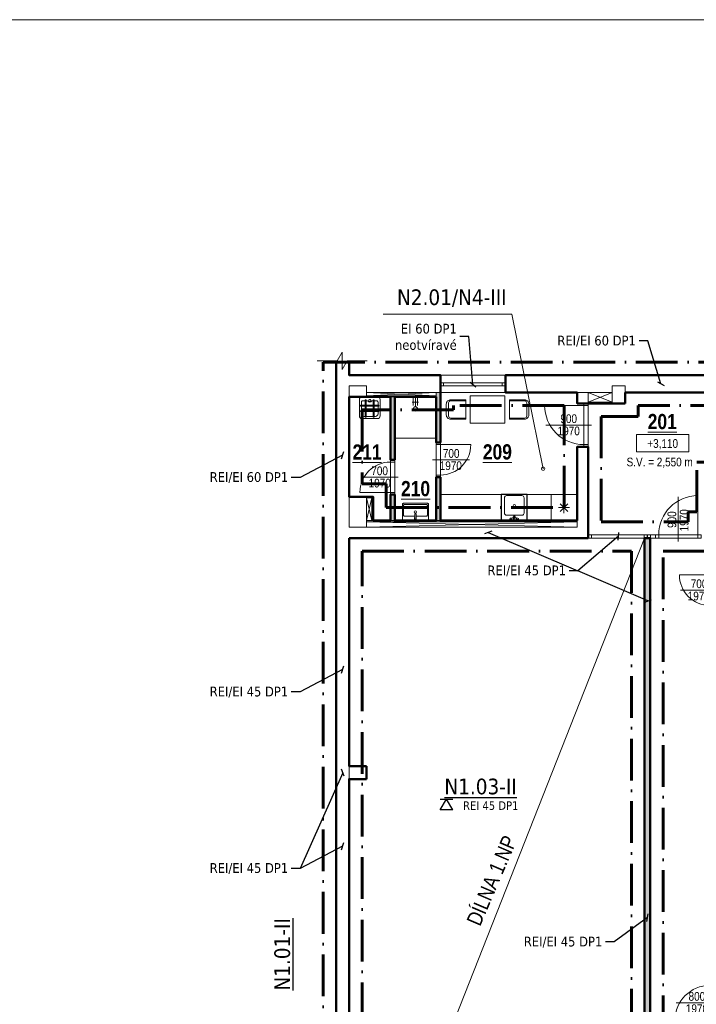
# Model space of a CAD drawing. Header units: millimetres. Extents: x 25686 to 158540, y -33439 to 84825.
# Tile 19 of 23: x 104623 to 120194, y 62157 to 84825. Entities that reach past the tile are written whole.
import ezdxf
from ezdxf.enums import TextEntityAlignment as Align

# ---------------------------------------------------------------- set-up
doc = ezdxf.new("R2010")
doc.units = ezdxf.units.MM
doc.header["$LTSCALE"] = 400
doc.linetypes.add('ACAD_ISO10W100', pattern=[18, 12, -3, 0, -3])
for name, color, linetype, lineweight in [('N_kóty_výškové', 7, 'Continuous', 13), ('N_nábytek', 7, 'Continuous', 13), ('N_popis místnosti', 7, 'Continuous', 13), ('N_tenká', 7, 'Continuous', 18), ('N_tlustá', 7, 'Continuous', 50), ('N_výplně otvorů', 7, 'Continuous', 18), ('N_zařizovací předměty', 7, 'Continuous', 13), ('N_šrafy', 7, 'Continuous', 13), ('PBS', 1, 'ACAD_ISO10W100', 60), ('PBS - požární odolnost', 1, 'Continuous', 30), ('S_kce_pohled', 7, 'Continuous', 18), ('S_popis', 7, 'Continuous', 13), ('S_tenká', 7, 'Continuous', 18), ('S_tlustá', 7, 'Continuous', 50), ('S_výplně otvorů', 7, 'Continuous', 18)]:
    doc.layers.add(name, color=color, linetype=linetype, lineweight=lineweight)
doc.layers.add('X_pomocná', color=7, linetype='Continuous', lineweight=18, plot=False)
doc.styles.add('PBS', font='tahoma.ttf')
doc.styles.get("Standard").update_dxf_attribs({"font": 'ARIALN.TTF'})
doc.dimstyles.new('pozice', dxfattribs={"dimscale": 0, "dimtxt": 400, "dimasz": 125, "dimexe": 0.2, "dimexo": 0, "dimgap": 100, "dimtad": 0, "dimjust": 2, "dimdec": 0, "dimrnd": 5, "dimzin": 0, "dimdsep": 46, "dimtxsty": 'Standard', "dimblk": 'NONE', "dimcen": 0, "dimse1": 1, "dimse2": 1, "dimclrd": 256, "dimclre": 4, "dimclrt": 256, "dimadec": 0, "dimazin": 0, "dimtfac": 1, "dimtdec": 0, "dimtmove": 2, "dimatfit": 2, "dimldrblk": 'DOTSMALL', "dimfxl": 1, "dimtvp": 1, "dimtolj": 1, "dimtzin": 0, "dimlwd": 20, "dimarcsym": 0})
doc.dimstyles.new('pozice-dveře', dxfattribs={"dimscale": 0, "dimtxt": 0.15, "dimasz": 125, "dimexe": 0.2, "dimexo": 0, "dimgap": 0.05, "dimtad": 1, "dimjust": 1, "dimdec": 0, "dimrnd": 5, "dimzin": 0, "dimdsep": 46, "dimtxsty": 'Standard', "dimblk": 'OBLIQUE', "dimcen": 0, "dimse1": 1, "dimse2": 1, "dimclrd": 256, "dimclre": 4, "dimclrt": 256, "dimadec": 0, "dimazin": 0, "dimtfac": 1, "dimtdec": 0, "dimtmove": 0, "dimatfit": 1, "dimldrblk": 'OBLIQUE', "dimfxl": 1, "dimtvp": 1, "dimtolj": 1, "dimtzin": 0, "dimlwd": 25, "dimarcsym": 0})

# ---------------------------------------------------------------- blocks, each defined once
blk = doc.blocks.new('*U44')
at = {"color": 0}
for p, q in [((0, 75), (1500, 75)), ((0, 75), (0, 0)), ((0, 0), (1500, 0)), ((75, 75), (75, 0)), ((1425, 0), (1425, 75)), ((1500, 0), (1500, 75))]:
    blk.add_line(p, q, dxfattribs=at)
blk = doc.blocks.new('*U63')
at = {"linetype": 'Continuous'}
for p, q in [((350, 0), (-350, 0)), ((350, -100), (-350, -100))]:
    blk.add_line(p, q, dxfattribs=at)
at = {"linetype": 'ByBlock'}
for p, q in [((0, 78), (0, -771)), ((350, 0), (350, -100)), ((400, 0), (350, 0)), ((-350, 0), (-400, 0)), ((-350, -100), (-400, -100)), ((-350, -100), (-350, 0)), ((350, -100), (350, -800)), ((400, -100), (350, -100))]:
    blk.add_line(p, q, dxfattribs=at)
blk.add_arc((350, -100), 700, 180, 270, dxfattribs=at)
at = {"linetype": 'ByBlock', "flags": 8}
blk.add_attdef('SIRKA', text='', height=100, rotation=90, dxfattribs=at).set_placement((13, -347), align=Align.BOTTOM_CENTER)
blk.add_attdef('VYSKA', text='', height=100, rotation=90, dxfattribs=at).set_placement((35, -346), align=Align.TOP_CENTER)
blk = doc.blocks.new('A$C15DA5B0B')
at = {"color": 0}
for p, q in [((180, 0), (-180, 0)), ((-240, -440), (-240, -60)), ((-211, -195), (212, -195)), ((-211, -216), (-211, -195)), ((212, -216), (-211, -216)), ((-190, -195), (-190, -120)), ((-190, -319), (-190, -216)), ((-102, -90), (-160, -90)), ((-102, -70), (-79, -70)), ((-102, -195), (-102, -70)), ((-102, -319), (-102, -216)), ((-79, -70), (-79, -195)), ((-50, -90), (-79, -90)), ((-79, -216), (-79, -319)), ((-40, -96), (-50, -90)), ((50, -90), (41, -96)), ((81, -90), (50, -90)), ((81, -70), (104, -70)), ((81, -195), (81, -70)), ((81, -319), (81, -216)), ((104, -70), (104, -195)), ((160, -90), (104, -90)), ((104, -216), (104, -319)), ((190, -120), (190, -195)), ((190, -216), (190, -319)), ((212, -195), (212, -216)), ((240, -60), (240, -440)), ((-211, -340), (-211, -319)), ((-211, -319), (212, -319)), ((212, -340), (-211, -340)), ((-190, -390), (-190, -340)), ((-102, -450), (-130, -450)), ((-102, -469), (-102, -340)), ((-79, -340), (-79, -469)), ((81, -450), (-79, -450)), ((81, -469), (81, -340)), ((104, -340), (104, -469)), ((130, -450), (104, -450)), ((190, -340), (190, -390)), ((212, -319), (212, -340)), ((180, -500), (-180, -500)), ((-79, -469), (-102, -469)), ((104, -469), (81, -469))]:
    blk.add_line(p, q, dxfattribs=at)
for centre, radius, start, end in [((-180, -60), 60, 90.186, 180), ((-160, -120), 30, 90, 180.1474), ((0, -76), 45.3, 206.8261, 333.1739), ((0, -81), 23.4, 110.3919, 270), ((0, -81), 23.4, 74.8507, 105.1493), ((0, -81), 23.4, 270, 69.6081), ((160, -120), 30, 0, 90.0785), ((180, -60), 60, 0.1911, 90), ((-180, -440), 60, 180, 269.814), ((-130, -390), 60, 180.0969, 269.8146), ((130, -390), 60, 270, 359.8704), ((180, -440), 60, 270, 359.8089)]:
    blk.add_arc(centre, radius, start, end, dxfattribs=at)
blk = doc.blocks.new('*U64')
at = {"linetype": 'ByBlock'}
for p, q in [((-350, 100), (-350, 800)), ((0, -78), (0, 771)), ((-400, 100), (-350, 100)), ((-350, 0), (-350, 100)), ((350, 100), (350, 0)), ((350, 100), (400, 100)), ((350, 0), (400, 0)), ((-400, 0), (-350, 0))]:
    blk.add_line(p, q, dxfattribs=at)
at = {"linetype": 'Continuous'}
for p, q in [((-350, 100), (350, 100)), ((-350, 0), (350, 0))]:
    blk.add_line(p, q, dxfattribs=at)
at = {"linetype": 'ByBlock'}
blk.add_arc((-350, 100), 700, 0, 90, dxfattribs=at)
at = {"linetype": 'ByBlock', "flags": 8}
blk.add_attdef('SIRKA', text='', height=100, rotation=90, dxfattribs=at).set_placement((13, 348), align=Align.BOTTOM_CENTER)
blk.add_attdef('VYSKA', text='', height=100, rotation=90, dxfattribs=at).set_placement((35, 340), align=Align.TOP_CENTER)
blk = doc.blocks.new('UMYVADLO_PULT_600X400')
blk.add_lwpolyline([(300, 25), (300, 375, 0.414214), (275, 400), (-275, 400, 0.414214), (-300, 375), (-300, 25, 0.414214), (-275, 0), (275, 0, 0.414214)], format="xyb", close=True)
blk.add_lwpolyline([(15, 100), (250, 100, 0.414214), (275, 125), (275, 350, 0.414214), (250, 375), (-250, 375, 0.414214), (-275, 350), (-275, 125, 0.414214), (-250, 100), (-15, 100)], format="xyb")
blk.add_lwpolyline([(-15, 70), (-20, 70), (-20, 30), (20, 30), (20, 70), (15, 70)])
blk.add_lwpolyline([(-15, 155), (-15, 35), (15, 35), (15, 155)], close=True)
blk.add_circle((0, 200), 25)
blk = doc.blocks.new('*U70')
at = {"linetype": 'ByBlock'}
for p, q in [((-400, 0), (-450, 0)), ((-400, -75), (-400, 0)), ((0, 78), (0, -846)), ((-400, -75), (-450, -75)), ((400, 0), (400, -75)), ((450, 0), (400, 0)), ((400, -75), (400, -875)), ((450, -75), (400, -75))]:
    blk.add_line(p, q, dxfattribs=at)
for p, q in [((-450, -75), (-450, 0)), ((450, -75), (450, 0))]:
    blk.add_line(p, q)
at = {"linetype": 'Continuous'}
for p, q in [((400, 0), (-400, 0)), ((400, -75), (-400, -75))]:
    blk.add_line(p, q, dxfattribs=at)
at = {"linetype": 'ByBlock'}
blk.add_arc((400, -75), 800, 180, 270, dxfattribs=at)
at = {"linetype": 'ByBlock', "flags": 8}
blk.add_attdef('SIRKA', text='', height=100, rotation=90, dxfattribs=at).set_placement((13, -372), align=Align.BOTTOM_CENTER)
blk.add_attdef('VYSKA', text='', height=100, rotation=90, dxfattribs=at).set_placement((35, -371), align=Align.TOP_CENTER)
blk = doc.blocks.new('*U54')
at = {"color": 0}
for p, q in [((0, 75), (262.5, 75)), ((0, 75), (0, 0)), ((0, 0), (262.5, 0)), ((75, 75), (75, 0)), ((187.5, 0), (187.5, 75)), ((262.5, 0), (262.5, 75))]:
    blk.add_line(p, q, dxfattribs=at)
blk = doc.blocks.new('*U65')
at = {"linetype": 'ByBlock'}
for p, q in [((0, -78), (0, 946)), ((450, 75), (450, 975)), ((-450, 75), (-525, 75)), ((-450, 0), (-525, 0)), ((-450, 75), (-450, 0)), ((450, 0), (450, 75)), ((525, 75), (450, 75)), ((525, 0), (450, 0))]:
    blk.add_line(p, q, dxfattribs=at)
for p, q in [((-525, 75), (-525, 0)), ((525, 75), (525, 0))]:
    blk.add_line(p, q)
at = {"linetype": 'Continuous'}
for p, q in [((450, 75), (-450, 75)), ((450, 0), (-450, 0))]:
    blk.add_line(p, q, dxfattribs=at)
at = {"linetype": 'ByBlock'}
blk.add_arc((450, 75), 900, 90, 180, dxfattribs=at)
at = {"linetype": 'ByBlock', "flags": 8}
blk.add_attdef('SIRKA', text='', height=100, rotation=90, dxfattribs=at).set_placement((13, 423), align=Align.BOTTOM_CENTER)
blk.add_attdef('VYSKA', text='', height=100, rotation=90, dxfattribs=at).set_placement((35, 415), align=Align.TOP_CENTER)
blk = doc.blocks.new('*U67')
at = {"linetype": 'ByBlock'}
for p, q in [((-400, 0), (-350, 0)), ((-350, 0), (-350, -100)), ((0, 78), (0, -771)), ((350, -100), (350, 0)), ((-400, -100), (-350, -100)), ((-350, -100), (-350, -800)), ((350, 0), (400, 0)), ((350, -100), (400, -100))]:
    blk.add_line(p, q, dxfattribs=at)
at = {"linetype": 'Continuous'}
for p, q in [((-350, 0), (350, 0)), ((-350, -100), (350, -100))]:
    blk.add_line(p, q, dxfattribs=at)
at = {"linetype": 'ByBlock'}
blk.add_arc((-350, -100), 700, 270, 0, dxfattribs=at)
at = {"linetype": 'ByBlock', "flags": 8}
blk.add_attdef('SIRKA', text='', height=100, rotation=90, dxfattribs=at).set_placement((13, -347), align=Align.BOTTOM_CENTER)
blk.add_attdef('VYSKA', text='', height=100, rotation=90, dxfattribs=at).set_placement((35, -346), align=Align.TOP_CENTER)
blk = doc.blocks.new('*U68')
at = {"linetype": 'Continuous'}
for p, q in [((-450, 0), (450, 0)), ((-450, -100), (450, -100))]:
    blk.add_line(p, q, dxfattribs=at)
at = {"linetype": 'ByBlock'}
for p, q in [((0, 78), (0, -971)), ((450, -100), (450, 0)), ((450, 0), (500, 0)), ((-500, 0), (-450, 0)), ((-500, -100), (-450, -100)), ((-450, 0), (-450, -100)), ((-450, -100), (-450, -1000)), ((450, -100), (500, -100))]:
    blk.add_line(p, q, dxfattribs=at)
blk.add_arc((-450, -100), 900, 270, 0, dxfattribs=at)
at = {"linetype": 'ByBlock', "flags": 8}
blk.add_attdef('SIRKA', text='', height=100, rotation=90, dxfattribs=at).set_placement((13, -447), align=Align.BOTTOM_CENTER)
blk.add_attdef('VYSKA', text='', height=100, rotation=90, dxfattribs=at).set_placement((35, -446), align=Align.TOP_CENTER)
blk = doc.blocks.new('*U73')
for p, q in [((12, 0), (0, 0)), ((0, 0), (0, -4)), ((12, -4), (12, 0)), ((0, -4), (12, -4))]:
    blk.add_line(p, q)
blk.add_attdef('VYSKA', text='', height=2).set_placement((6, -3.08), align=Align.CENTER)
blk = doc.blocks.new('lednička 8 [xxx] 60x60')
at = {"linetype": 'ByBlock', "lineweight": -2}
for p, q in [((600, 600), (0, 600)), ((0, 600), (0, 0)), ((600, 0), (600, 600)), ((168, 300), (418, 300)), ((382, 388), (205, 212)), ((205, 388), (382, 212)), ((293, 425), (293, 175)), ((0, 0), (600, 0))]:
    blk.add_line(p, q, dxfattribs=at)
blk = doc.blocks.new('gastro_drez_velky')
blk.add_lwpolyline([(125, -600), (475, -600, 0.414214), (525, -550), (525, -200, 0.414214), (475, -150), (125, -150, 0.414214), (75, -200), (75, -550, 0.414214)], format="xyb", close=True)
for points in [[(252, -81), (215, -81, -1), (215, -51), (252, -51)], [(286, -80), (292, -89, 0.541556), (308, -89), (314, -80)], [(348, -81), (385, -81, 1), (385, -51), (348, -51)]]:
    blk.add_lwpolyline(points, format="xyb")
for points in [[(283, -113), (269, -91)], [(317, -113), (331, -91)]]:
    blk.add_lwpolyline(points)
for centre, radius in [((265, -66), 19.9), ((300, -120), 18), ((300, -120), 8), ((335, -66), 19.9), ((300, -375), 25)]:
    blk.add_circle(centre, radius)
for centre, start, end in [((265, -66), 216.5489, 143.4511), ((335, -66), 36.5489, 323.4511)]:
    blk.add_arc(centre, 25.2, start, end)
at = {"layer": 'Defpoints'}
blk.add_lwpolyline([(0, -625), (600, -625), (600, -25), (0, -25)], close=True, dxfattribs=at)
blk = doc.blocks.new('zidle_02')
for points in [[(125, 450), (-125, 450, 0.414214), (-225, 350), (-225, 0), (225, 0), (225, 350, 0.414214)], [(150, 400), (-150, 400, 0.414214), (-200, 350), (-200, 0), (200, 0), (200, 350, 0.414214)]]:
    blk.add_lwpolyline(points, format="xyb", close=True)
blk = doc.blocks.new('*U99')
at = {"lineweight": 13}
blk.add_lwpolyline([(625, 0), (625, 800), (0, 800), (0, 0)], close=True, dxfattribs=at)
blk.add_blockref('zidle_02', (312.5, 900))
at = {"xscale": -1, "rotation": 180}
blk.add_blockref('zidle_02', (312.5, -100), dxfattribs=at)
blk = doc.blocks.new('*U211')
at = {"color": 0}
for p, q in [((0, 75), (1362.5, 75)), ((0, 75), (0, 0)), ((0, 0), (1362.5, 0)), ((75, 75), (75, 0)), ((1287.5, 0), (1287.5, 75)), ((1362.5, 0), (1362.5, 75))]:
    blk.add_line(p, q, dxfattribs=at)
blk = doc.blocks.new('A$C0CE8778D')
at = {"layer": 'PBS - požární odolnost'}
blk.add_line((-288, 249), (0, 249), dxfattribs=at)
for points in [[(0, 0), (-288, 0), (-144, 249)], [(0, 0), (-144, 249)]]:
    blk.add_lwpolyline(points, dxfattribs=at)
blk = doc.blocks.new('_Oblique')
at = {"color": 0, "linetype": 'ByBlock', "lineweight": -2}
blk.add_line((-0.5, -0.5), (0.5, 0.5), dxfattribs=at)
blk = doc.blocks.new('_DotSmall')
at = {"color": 0, "linetype": 'ByBlock', "const_width": 0.5}
blk.add_lwpolyline([(-0.0625, 0, 1), (0.0625, 0, 1)], format="xyb", close=True, dxfattribs=at)
blk = doc.blocks.new('_None')

msp = doc.modelspace()

# ---------------------------------------------------------------- hatches: boundary and pattern name
at = {"layer": 'N_šrafy'}
h = msp.add_hatch(dxfattribs=at)
h.set_pattern_fill('CROSS', scale=250)
h.set_pattern_definition([(0, (0, 0), (62.5, 62.5), [31.25, -93.75]), (90, (15.625, -15.625), (-62.5, 62.5), [31.25, -93.75])])
h.paths.add_polyline_path([(119129, 72892), (119004, 72892), (119004, 56742), (119129, 56742)])
h.paths.add_polyline_path([(119129, 55842), (119004, 55842), (119004, 55342), (119129, 55342)])
h.paths.add_polyline_path([(124504, 58992), (120504, 58992), (120504, 58842), (124504, 58842)])
h.paths.add_polyline_path([(124054, 67492), (120604, 67492), (120604, 67342), (124054, 67342)])
h.paths.add_polyline_path([(122754, 71442), (122654, 71442), (122654, 70392), (122654, 70292), (122754, 70292)])
h.paths.add_polyline_path([(120604, 74092), (120604, 74142), (120504, 74142), (120504, 73192), (120604, 73192)])
h.paths.add_polyline_path([(114304, 76242), (114204, 76242), (114204, 76142), (114204, 75092), (114304, 75092)])
h.paths.add_polyline_path([(114304, 74292), (114204, 74292), (114204, 73292), (114304, 73292)])
h.paths.add_polyline_path([(113254, 73892), (113154, 73892), (113154, 73292), (113254, 73292)])
h.paths.add_polyline_path([(113254, 76142), (113154, 76142), (113154, 74692), (113254, 74692)])
h.paths.add_polyline_path([(124354, 63992), (124354, 64142), (120504, 64142), (120504, 63992)])

# ---------------------------------------------------------------- linework, layer by layer
at = {"layer": 'N_tenká', "color": 7}
msp.add_line((117704, 76017), (118254, 76017), dxfattribs=at)
for points in [[(112604, 76167), (114204, 76242)], [(112604, 76242), (114204, 76167)], [(114204, 76167), (112604, 76167)], [(114204, 76142), (114204, 76242)], [(117704, 76017), (118254, 76242)], [(117704, 76242), (118254, 76017)], [(113154, 76142), (113254, 76142)], [(112604, 73817), (112729, 73817), (112729, 73292)], [(112604, 73817), (112729, 73292)], [(112604, 73292), (112729, 73817)], [(112754, 73292), (112604, 73292)], [(112604, 73267), (117454, 73267)], [(112604, 73142), (117454, 73267)], [(112604, 73267), (117454, 73142)], [(113154, 73292), (113254, 73292)], [(114204, 73292), (114304, 73292)]]:
    msp.add_lwpolyline(points, dxfattribs=at)
at = {"layer": 'N_tlustá', "color": 7}
msp.add_line((117704, 75992), (118254, 75992), dxfattribs=at)
for points in [[(114304, 76242), (114304, 75092), (114204, 75092), (114204, 76142), (113254, 76142), (113254, 74692), (113154, 74692), (113154, 76142), (112604, 76142)], [(112754, 73292), (113154, 73292), (113154, 73892), (113254, 73892), (113254, 73292), (114204, 73292), (114204, 74292), (114304, 74292), (114304, 73292), (117454, 73292)], [(112604, 73842), (112754, 73842), (112754, 73292)], [(119004, 56742), (119004, 72892)], [(119004, 72892), (119129, 72892)], [(119129, 56742), (119129, 72892)]]:
    msp.add_lwpolyline(points, dxfattribs=at)
at = {"layer": 'N_zařizovací předměty', "color": 7}
for p, q in [((113804, 76019), (113654, 76019)), ((113679, 76142), (113679, 75939)), ((113729, 76142), (113729, 75914)), ((113779, 76142), (113779, 75939))]:
    msp.add_line(p, q, dxfattribs=at)
for points in [[(113254, 75192), (114204, 75192)], [(114304, 73892), (116854, 73892)]]:
    msp.add_lwpolyline(points, dxfattribs=at)
msp.add_circle((113729, 75864), 50, dxfattribs=at)
at = {"layer": 'PBS', "color": 5, "ltscale": 0.2}
msp.add_lwpolyline([(124204, 71142), (124204, 55942), (123904, 55942), (123904, 55742), (119904, 55742), (119904, 55642), (119429, 55642), (119429, 72592), (120904, 72592), (120904, 73792), (122354, 73792), (122354, 73110), (122354, 71142)], close=True, dxfattribs=at)
at = {"layer": 'S_kce_pohled', "color": 7}
msp.add_lwpolyline([(112623, 76972), (112161, 76972), (112046, 76772), (112046, 77172), (111930, 76972), (111468, 76972)], dxfattribs=at)
at = {"layer": 'S_tenká', "color": 7}
for p, q in [((117454, 76242), (118254, 76242)), ((118254, 76392), (118254, 75992))]:
    msp.add_line(p, q, dxfattribs=at)
for points in [[(112204, 76142), (112204, 76392), (112604, 76392), (112604, 76142)], [(112604, 76242), (114304, 76242), (114304, 76242)], [(117704, 75992), (117704, 76242)], [(118254, 76392), (118554, 76392), (118554, 76242)], [(112204, 73842), (112204, 73142)], [(112604, 73142), (112604, 73842)], [(117454, 73292), (117454, 73142), (112204, 73142)], [(112204, 67342), (112204, 67642)]]:
    msp.add_lwpolyline(points, dxfattribs=at)
at = {"layer": 'S_tlustá', "color": 7}
for p, q in [((111904, 54842), (111904, 76972)), ((118554, 75992), (118554, 76242)), ((118554, 76242), (124204, 76242)), ((118254, 75992), (118554, 75992)), ((112204, 72892), (117704, 72892))]:
    msp.add_line(p, q, dxfattribs=at)
for points in [[(114304, 76242), (114304, 76642), (112204, 76642), (112204, 76972)], [(124854, 76642), (115804, 76642), (115804, 76242), (117454, 76242), (117454, 75992), (117704, 75992)], [(112604, 73842), (112204, 73842), (112204, 76142), (112604, 76142)], [(117704, 72892), (117704, 74992), (117604, 74992), (117604, 74992), (117454, 74992), (117454, 73292)], [(112604, 67642), (112204, 67642), (112204, 72892)], [(112604, 67342), (112604, 67642)], [(112204, 55642), (112204, 61342), (112604, 61342), (112604, 61642), (112204, 61642), (112204, 67342), (112604, 67342)]]:
    msp.add_lwpolyline(points, dxfattribs=at)
at = {"layer": 'S_výplně otvorů', "color": 7}
for points in [[(114304, 76642), (115804, 76642)], [(114304, 76242), (115804, 76242)]]:
    msp.add_lwpolyline(points, dxfattribs=at)
at = {"layer": 'X_pomocná'}
msp.add_lwpolyline([(91525, 84825), (158540, 84825)], dxfattribs=at)

# ---------------------------------------------------------------- block references
at = {"layer": 'N_kóty_výškové', "color": 7, "xscale": 100, "yscale": 100, "zscale": 100}
msp.add_blockref('*U73', (118820, 75276), dxfattribs=at).add_auto_attribs({'VYSKA': '+3,110'})
at = {"layer": 'N_nábytek', "color": 7, "rotation": 89.99999999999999}
msp.add_blockref('*U99', (115791, 75539), dxfattribs=at)
at = {"layer": 'N_výplně otvorů', "color": 7}
ref = msp.add_blockref('*U68', (117704, 75492), dxfattribs=dict(at, rotation=270))
ref.add_attrib('VYSKA', '1970', dxfattribs={"layer": '0', "linetype": 'ByBlock', "height": 200}).set_placement((117258, 75457), align=Align.TOP_CENTER)
ref.add_attrib('SIRKA', '900', dxfattribs={"layer": '0', "linetype": 'ByBlock', "height": 200}).set_placement((117257, 75479), align=Align.BOTTOM_CENTER)
ref = msp.add_blockref('*U64', (114204, 74692), dxfattribs=dict(at, rotation=270))
ref.add_attrib('VYSKA', '1970', dxfattribs={"layer": '0', "linetype": 'ByBlock', "height": 200}).set_placement((114544, 74657), align=Align.TOP_CENTER)
ref.add_attrib('SIRKA', '700', dxfattribs={"layer": '0', "linetype": 'ByBlock', "height": 200}).set_placement((114552, 74679), align=Align.BOTTOM_CENTER)
ref = msp.add_blockref('*U63', (113254, 74292), dxfattribs=dict(at, rotation=270))
ref.add_attrib('VYSKA', '1970', dxfattribs={"layer": '0', "linetype": 'ByBlock', "height": 200}).set_placement((112908, 74257), align=Align.TOP_CENTER)
ref.add_attrib('SIRKA', '700', dxfattribs={"layer": '0', "linetype": 'ByBlock', "height": 200}).set_placement((112906, 74279), align=Align.BOTTOM_CENTER)
ref = msp.add_blockref('*U65', (119779, 72892), dxfattribs=at)
ref.add_attrib('VYSKA', '1970', dxfattribs={"layer": '0', "linetype": 'ByBlock', "height": 200, "rotation": 90}).set_placement((119814, 73300), align=Align.TOP_CENTER)
ref.add_attrib('SIRKA', '900', dxfattribs={"layer": '0', "linetype": 'ByBlock', "height": 200, "rotation": 90}).set_placement((119792, 73316), align=Align.BOTTOM_CENTER)
for name, p in [('*U211', (117704, 72892)), ('*U54', (119067, 72892))]:
    msp.add_blockref(name, p, dxfattribs=at)
ref = msp.add_blockref('*U67', (120604, 71692), dxfattribs=dict(at, rotation=270))
ref.add_attrib('VYSKA', '1970', dxfattribs={"layer": '0', "linetype": 'ByBlock', "height": 200}).set_placement((120251, 71657), align=Align.TOP_CENTER)
ref.add_attrib('SIRKA', '700', dxfattribs={"layer": '0', "linetype": 'ByBlock', "height": 200}).set_placement((120257, 71679), align=Align.BOTTOM_CENTER)
ref = msp.add_blockref('*U70', (120579, 62192), dxfattribs=dict(at, rotation=270))
ref.add_attrib('VYSKA', '1970', dxfattribs={"layer": '0', "linetype": 'ByBlock', "height": 200, "rotation": 360}).set_placement((120208, 62157), align=Align.TOP_CENTER)
ref.add_attrib('SIRKA', '800', dxfattribs={"layer": '0', "linetype": 'ByBlock', "height": 200, "rotation": 360}).set_placement((120207, 62179), align=Align.BOTTOM_CENTER)
at = {"layer": 'N_zařizovací předměty', "color": 7}
for name, p in [('A$C15DA5B0B', (112679, 76142)), ('lednička 8 [xxx] 60x60', (116854, 73292))]:
    msp.add_blockref(name, p, dxfattribs=at)
at = {"layer": 'N_zařizovací předměty', "color": 7, "xscale": -1}
msp.add_blockref('UMYVADLO_PULT_600X400', (113729, 73292), dxfattribs=at)
at = {"layer": 'N_zařizovací předměty', "color": 7, "rotation": 180}
msp.add_blockref('gastro_drez_velky', (116304, 73267), dxfattribs=at)
at = {"layer": 'S_výplně otvorů', "color": 7, "xscale": -1, "rotation": 180}
msp.add_blockref('*U44', (114304, 76467), dxfattribs=at)

# ---------------------------------------------------------------- texts
at = {"layer": 'PBS', "color": 5, "insert": (115829, 78210), "char_height": 360, "attachment_point": 9, "style": 'PBS'}
msp.add_mtext('N2.01/N4-III', dxfattribs=at)
at = {"layer": 'PBS', "lineweight": -3, "insert": (115229, 66985), "char_height": 360, "attachment_point": 8, "style": 'PBS'}
msp.add_mtext('{\\LN1.03-II}', dxfattribs=at)
at = {"layer": 'PBS', "lineweight": -3, "insert": (110850, 63306), "char_height": 360, "attachment_point": 8, "rotation": 90, "style": 'PBS'}
msp.add_mtext('{\\LN1.01-II}', dxfattribs=at)
at = {"layer": 'PBS - požární odolnost', "char_height": 225, "attachment_point": 6, "style": 'PBS'}
for s, insert in [('EI 60 DP1\\Pneotvíravé', (114681, 77522)), ('REI/EI 60 DP1', (118802, 77423)), ('REI/EI 60 DP1', (110801, 74282)), ('REI/EI 45 DP1', (117193, 72133)), ('REI/EI 45 DP1', (110801, 69343)), ('REI/EI 45 DP1', (110801, 65281))]:
    msp.add_mtext(s, dxfattribs=dict(at, insert=insert))

# ---------------------------------------------------------------- leaders
at = {"layer": 'PBS - požární odolnost', "linetype": 'Continuous'}
for points in [[(115054, 76427), (114957, 77528), (114754, 77528)], [(119376, 76443), (119079, 77429), (118876, 77429)], [(112055, 74802), (111077, 74289), (110874, 74289)], [(115403, 73020), (117470, 72140), (117266, 72140)], [(118402, 72933), (117470, 72140), (117266, 72140)], [(119078, 71442), (117470, 72140), (117266, 72140)], [(112055, 69863), (111077, 69349), (110874, 69349)], [(112058, 67489), (111077, 65287), (110874, 65287)], [(112055, 65801), (111077, 65287), (110874, 65287)], [(119069, 64152), (118306, 63594), (118103, 63594)]]:
    msp.add_leader(points, dimstyle='pozice-dveře', override={"dimscale": 1, "dimtad": 0}, dxfattribs=at)

# ---------------------------------------------------------------- next in the draw order: texts
at = {"layer": 'N_popis místnosti', "color": 7, "char_height": 350, "attachment_point": 8, "bg_fill": 3, "box_fill_scale": 1.1, "bg_fill_color": 256, "bg_fill_transparency": 0}
for s, insert in [('{\\fArial Narrow|b1|i0|c238|p34;\\L201}', (119410, 75393)), ('{\\fArial Narrow|b1|i0|c238|p34;\\L211}', (112618, 74697)), ('{\\fArial Narrow|b1|i0|c238|p34;\\L209}', (115616, 74695)), ('{\\fArial Narrow|b1|i0|c238|p34;\\L210}', (113733, 73849))]:
    msp.add_mtext_dynamic_manual_height_columns(s, width=636.86, gutter_width=12.5, heights=[0], dxfattribs=dict(at, insert=insert))
at = {"layer": 'S_kce_pohled', "color": 7, "insert": (115647, 64938), "char_height": 350, "attachment_point": 8, "rotation": 66.8048, "bg_fill": 3, "box_fill_scale": 1.1, "bg_fill_color": 256, "bg_fill_transparency": 0}
msp.add_mtext_dynamic_manual_height_columns('DÍLNA 1.NP', width=3400.06, gutter_width=1116, heights=[535], dxfattribs=at)
at = {"layer": 'S_popis', "color": 7, "insert": (119351, 74742), "char_height": 200, "attachment_point": 2, "bg_fill": 3, "box_fill_scale": 1.1, "bg_fill_color": 256, "bg_fill_transparency": 0}
msp.add_mtext_dynamic_manual_height_columns('S.V. = 2,550 m', width=1605.92, gutter_width=1660, heights=[229], dxfattribs=at)

# ---------------------------------------------------------------- next in the draw order: linework, layer by layer
at = {"layer": 'PBS', "ltscale": 0.2}
msp.add_lwpolyline([(111583, 55142), (111604, 55142), (111604, 76942), (124854, 76942)], dxfattribs=at)
at = {"layer": 'PBS', "color": 5, "ltscale": 0.2}
for points in [[(113054, 73592), (117154, 73592), (117154, 75942), (114604, 75942), (114604, 75842), (112504, 75842), (112504, 74142), (113054, 74142)], [(118004, 73267), (120004, 73267), (120004, 73492), (120204, 73492), (120204, 74642), (123204, 74642), (123204, 73642), (123904, 73642), (123904, 74642), (124204, 74642), (124204, 75842), (123904, 75842), (123904, 75942), (118854, 75942), (118854, 75692), (118004, 75692)]]:
    msp.add_lwpolyline(points, close=True, dxfattribs=at)
at = {"layer": 'PBS', "ltscale": 0.2}
msp.add_lwpolyline([(112504, 72592), (118704, 72592), (118704, 55642), (112904, 55642), (112904, 55942), (112504, 55942)], close=True, dxfattribs=at)
at = {"layer": 'S_kce_pohled', "color": 7}
msp.add_lwpolyline([(112204, 55642), (119004, 72892)], dxfattribs=at)

# ---------------------------------------------------------------- next in the draw order: block references
at = {"layer": 'PBS - požární odolnost'}
msp.add_blockref('A$C0CE8778D', (114588, 66634), dxfattribs=at)

# ---------------------------------------------------------------- next in the draw order: texts
at = {"layer": 'PBS - požární odolnost', "style": 'PBS'}
msp.add_text('REI 45 DP1', height=195.3, dxfattribs=at).set_placement((115462, 66634), align=Align.CENTER)
at = {"layer": 'PBS - požární odolnost', "insert": (118030, 63587), "char_height": 225, "attachment_point": 6, "style": 'PBS'}
msp.add_mtext('REI/EI 45 DP1', dxfattribs=at)

# ---------------------------------------------------------------- next in the draw order: leaders
at = {"layer": 'PBS', "color": 5, "linetype": 'Continuous', "ltscale": 0.5}
msp.add_leader([(116669, 74488), (115952, 78044), (112985, 78044)], dimstyle='pozice', override={"dimscale": 1, "dimasz": 150, "dimtad": 0, "dimclrd": 5}, dxfattribs=at)

doc.saveas('drawing.dxf')
